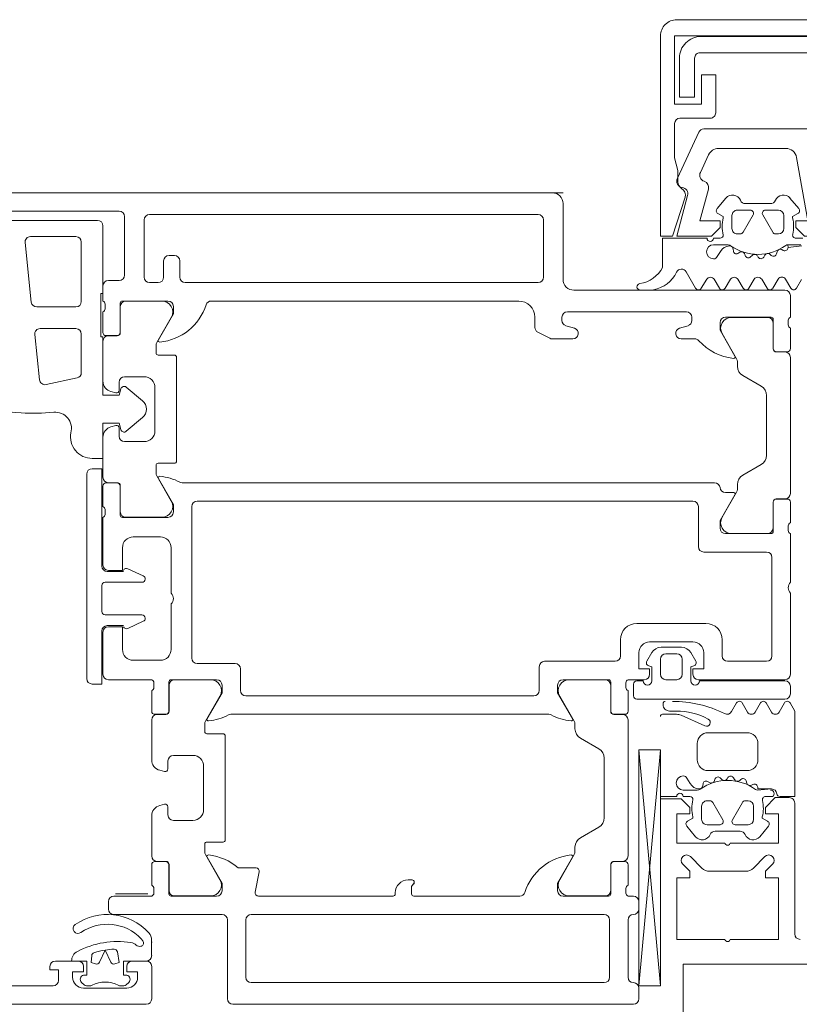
# Model space of a CAD drawing. Header units: centimetres. Extents: x -1737 to 22393, y -8842 to 3838.
# Tile 68 of 167: x 485.46 to 492.66, y 1114.23 to 1123.33. Entities that reach past the tile are written whole.
import ezdxf

# ---------------------------------------------------------------- set-up
doc = ezdxf.new("R2010")
doc.units = ezdxf.units.CM
for name, color, linetype, lineweight in [('A-DETL-GENF', 92, 'Continuous', 9), ('A-DOOR', 31, 'Continuous', 13), ('A-GLAZ-CWMG', 51, 'Continuous', 13)]:
    doc.layers.add(name, color=color, linetype=linetype, lineweight=lineweight)

# ---------------------------------------------------------------- blocks, each defined once
blk = doc.blocks.new('Schueco_FWS_ADS-75-SimplySmart_inw_Family-02 - FWS SI insert unit 90-2429721-3_piętro I __3_90 m_ - stan projektowany')
at = {"layer": 'A-DETL-GENF'}
blk.add_line((76.6, 0.9), (-76.6, 0.9), dxfattribs=at)
at = {"layer": 'A-DOOR'}
for p, q in [((70.35, 0.9), (76.5, 0.9)), ((72.5, 0.73), (71.21, 0.73)), ((76.6, 0.8), (76.6, 0.1)), ((71.45, 0.645), (72.3, 0.645)), ((72.55, 0.14), (72.55, 0.68)), ((72.73, 0.65), (72.73, 0.12)), ((76.37, 0.7), (72.78, 0.7)), ((76.42, 0.12), (76.42, 0.65)), ((72.1, 0.495), (71.6801, 0.495)), ((71.6304, 0.4398), (71.6882, -0.1102)), ((72.15, -0.105), (72.15, 0.445)), ((72.96, 0.32), (73.01, 0.32)), ((72.91, 0.12), (72.91, 0.27)), ((73.06, 0.27), (73.06, 0.12)), ((72.35, -0.1), (72.35, 0.04)), ((72.4, 0.09), (72.5, 0.09)), ((72.78, 0.07), (72.86, 0.07)), ((73.11, 0.07), (76.37, 0.07)), ((76.7, 0), (78.65, 0)), ((78.7, -0.05), (78.7, -0.25)), ((71.7379, -0.155), (72.1, -0.155)), ((72.37, -0.1717), (72.37, -0.1283)), ((72.509, -0.12), (72.509, -0.39)), ((72.51, -0.391), (72.51, -0.151)), ((72.95, -0.1), (72.529, -0.1)), ((72.56, -0.101), (72.8943, -0.101)), ((76.19, -0.1), (73.35, -0.1)), ((72.35, -0.39), (72.35, -0.2)), ((72.9809, -0.251), (72.8467, -0.4835)), ((76.34, -0.3444), (76.34, -0.25)), ((76.59, -0.25), (76.59, -0.2801)), ((77.74, -0.2), (76.64, -0.2)), ((77.79, -0.2801), (77.79, -0.25)), ((78.521, -0.25), (78.1, -0.25)), ((78.1557, -0.251), (78.49, -0.251)), ((78.541, -0.54), (78.541, -0.27)), ((72.1, -0.355), (71.7694, -0.355)), ((76.6254, -0.328), (76.7046, -0.3522)), ((77.6754, -0.3522), (77.7546, -0.328)), ((78.54, -0.301), (78.54, -0.541)), ((78.68, -0.2783), (78.68, -0.3217)), ((78.7, -0.35), (78.7, -0.54)), ((71.7197, -0.4102), (71.7637, -0.8287)), ((72.15, -0.7626), (72.15, -0.405)), ((72.479, -0.42), (72.38, -0.42)), ((72.4, -0.421), (72.48, -0.421)), ((76.4765, -0.4446), (76.3673, -0.3889)), ((76.69, -0.45), (76.4992, -0.45)), ((77.817, -0.45), (77.69, -0.45)), ((78.2033, -0.6335), (78.0691, -0.401)), ((72.35, -0.8407), (72.35, -0.471)), ((72.84, -0.5085), (72.84, -0.58)), ((72.86, -0.6), (73.01, -0.6)), ((73.03, -0.62), (73.03, -1.58)), ((78.57, -0.571), (78.65, -0.571)), ((78.67, -0.57), (78.571, -0.57)), ((78.7, -0.621), (78.7, -1.879)), ((78.21, -0.7031), (78.21, -0.6585)), ((71.8238, -0.8724), (72.1104, -0.8115)), ((72.73, -0.8), (72.55, -0.8)), ((78.43, -0.8879), (78.26, -0.7898)), ((72.5, -0.85), (72.5, -0.925)), ((72.5641, -0.8957), (72.7163, -1.0234)), ((72.83, -1.3), (72.83, -0.9)), ((72.4685, -0.9491), (72.4241, -0.9372)), ((78.48, -1.5255), (78.48, -0.9745)), ((72.7163, -1.1766), (72.5641, -1.3043)), ((72.4241, -1.2628), (72.4685, -1.2509)), ((72.35, -1.729), (72.35, -1.3593)), ((72.5, -1.275), (72.5, -1.35)), ((72.55, -1.4), (72.73, -1.4)), ((72.84, -1.62), (72.84, -1.6915)), ((73.01, -1.6), (72.86, -1.6)), ((78.26, -1.7102), (78.43, -1.6121)), ((72.2, -3.59), (72.2, -1.7)), ((72.8467, -1.7165), (72.9809, -1.949)), ((72.35, -2), (72.35, -1.81)), ((72.38, -1.78), (72.479, -1.78)), ((72.48, -1.779), (72.4, -1.779)), ((72.509, -1.81), (72.509, -2.08)), ((72.51, -2.049), (72.51, -1.809)), ((73.0825, -1.78), (78, -1.78)), ((78.21, -1.8415), (78.21, -1.7969)), ((78.0691, -2.099), (78.2033, -1.8665)), ((78.0995, -1.87), (78.1762, -1.87)), ((73.17, -2), (73.17, -3.4)), ((77.8, -1.95), (73.22, -1.95)), ((77.85, -2.37), (77.85, -2)), ((78.54, -1.959), (78.54, -2.199)), ((78.541, -2.23), (78.541, -1.96)), ((78.65, -1.929), (78.57, -1.929)), ((78.571, -1.93), (78.67, -1.93)), ((78.7, -1.96), (78.7, -2.15)), ((72.37, -2.0717), (72.37, -2.0283)), ((72.35, -2.54), (72.35, -2.1)), ((72.529, -2.1), (72.95, -2.1)), ((72.8943, -2.099), (72.56, -2.099)), ((78.68, -2.1783), (78.68, -2.2217)), ((78.1, -2.25), (78.521, -2.25)), ((78.49, -2.249), (78.1557, -2.249)), ((78.7, -2.25), (78.7, -2.7)), ((72.88, -2.28), (72.63, -2.28)), ((72.98, -2.8), (72.98, -2.38)), ((78.48, -2.42), (77.9, -2.42)), ((78.53, -3.38), (78.53, -2.47)), ((72.39, -2.6), (72.54, -2.6)), ((72.5805, -2.5739), (72.7227, -2.6402)), ((72.71, -2.7), (72.37, -2.7)), ((72.74, -2.6674), (72.74, -2.67)), ((72.34, -2.73), (72.34, -2.97)), ((78.7, -2.8), (78.7, -3.55)), ((72.98, -3.32), (72.98, -2.9)), ((72.37, -3), (72.71, -3)), ((72.7227, -3.0598), (72.5805, -3.1261)), ((72.74, -3.03), (72.74, -3.0326)), ((77.28, -3.08), (77.92, -3.08)), ((72.35, -3.55), (72.35, -3.16)), ((72.54, -3.1), (72.39, -3.1)), ((77.13, -3.38), (77.13, -3.23)), ((77.8, -3.25), (77.4, -3.25)), ((78.07, -3.23), (78.07, -3.38)), ((77.4194, -3.35), (77.374, -3.4286)), ((77.694, -3.3), (77.506, -3.3)), ((77.65, -3.36), (77.55, -3.36)), ((77.826, -3.4286), (77.7806, -3.35)), ((72.63, -3.42), (72.88, -3.42)), ((73.22, -3.45), (73.57, -3.45)), ((76.43, -3.43), (77.08, -3.43)), ((77.5, -3.41), (77.5, -3.55)), ((77.7, -3.55), (77.7, -3.41)), ((78.12, -3.43), (78.48, -3.43)), ((73.62, -3.5), (73.62, -3.7)), ((76.38, -3.7), (76.38, -3.48)), ((72.8, -3.6), (72.4, -3.6)), ((72.82, -3.6717), (72.82, -3.6283)), ((72.959, -3.62), (72.959, -3.89)), ((73.4, -3.6), (72.979, -3.6)), ((73.3443, -3.601), (73.01, -3.601)), ((77.021, -3.6), (76.6, -3.6)), ((76.6557, -3.601), (76.99, -3.601)), ((77.041, -3.89), (77.041, -3.62)), ((77.18, -3.6283), (77.18, -3.6717)), ((77.35, -3.6), (77.2, -3.6)), ((77.25, -3.64), (77.25, -3.75)), ((77.34, -3.61), (77.28, -3.61)), ((77.55, -3.6), (77.65, -3.6)), ((78.65, -3.6), (77.85, -3.6)), ((78.65, -3.61), (77.86, -3.61)), ((72.8, -3.89), (72.8, -3.7)), ((72.96, -3.651), (72.96, -3.891)), ((77.04, -3.651), (77.04, -3.891)), ((77.2, -3.7), (77.2, -3.89)), ((78.7, -3.73), (78.7, -3.66)), ((73.2967, -3.9835), (73.4309, -3.751)), ((73.67, -3.75), (76.33, -3.75)), ((76.7033, -3.9835), (76.5691, -3.751)), ((77.28, -3.78), (78.65, -3.78)), ((72.8, -3.971), (72.8, -4.3407)), ((72.929, -3.92), (72.83, -3.92)), ((72.93, -3.921), (72.85, -3.921)), ((76.4675, -3.92), (73.5325, -3.92)), ((77.07, -3.921), (77.15, -3.921)), ((77.17, -3.92), (77.071, -3.92)), ((77.2, -3.971), (77.2, -5.229)), ((73.29, -4.08), (73.29, -4.0085)), ((76.71, -4.0531), (76.71, -4.0085)), ((73.46, -4.1), (73.31, -4.1)), ((73.48, -5.08), (73.48, -4.12)), ((76.93, -4.2379), (76.76, -4.1398)), ((77.3002, -4.2489), (77.5, -6.4302)), ((72.95, -4.425), (72.95, -4.35)), ((73, -4.3), (73.18, -4.3)), ((76.98, -4.8755), (76.98, -4.3245)), ((72.8741, -4.4372), (72.9185, -4.4491)), ((73.28, -4.4), (73.28, -4.8)), ((72.9185, -4.7509), (72.8741, -4.7628)), ((72.95, -4.85), (72.95, -4.775)), ((72.8, -4.8593), (72.8, -5.229)), ((73.18, -4.9), (73, -4.9)), ((76.76, -5.0602), (76.93, -4.9621)), ((73.29, -5.1915), (73.29, -5.12)), ((73.31, -5.1), (73.46, -5.1)), ((76.71, -5.1915), (76.71, -5.1469)), ((73.4309, -5.449), (73.2967, -5.2165)), ((76.5691, -5.449), (76.7033, -5.2165)), ((72.8, -5.5), (72.8, -5.31)), ((72.83, -5.28), (72.929, -5.28)), ((72.85, -5.279), (72.93, -5.279)), ((72.959, -5.31), (72.959, -5.58)), ((72.96, -5.309), (72.96, -5.549)), ((73.6, -5.34), (73.7641, -5.34)), ((77.04, -5.309), (77.04, -5.549)), ((77.041, -5.58), (77.041, -5.31)), ((77.15, -5.279), (77.07, -5.279)), ((77.071, -5.28), (77.17, -5.28)), ((77.2, -5.31), (77.2, -5.5)), ((73.7936, -5.3757), (73.7569, -5.5643)), ((75.17, -5.45), (75.205, -5.45)), ((72.82, -5.5717), (72.82, -5.5283)), ((77.18, -5.5283), (77.18, -5.5717)), ((72.45, -5.6), (72.8, -5.6)), ((72.765, -5.58), (72.465, -5.58)), ((72.979, -5.6), (73.4, -5.6)), ((73.01, -5.599), (73.3443, -5.599)), ((73.7864, -5.6), (75.03, -5.6)), ((75.05, -5.58), (75.05, -5.57)), ((75.22, -5.6), (76.2, -5.6)), ((76.6, -5.6), (77.021, -5.6)), ((76.99, -5.599), (76.6557, -5.599)), ((77.2, -5.6), (77.25, -5.6)), ((72.4, -5.72), (72.4, -5.65)), ((77.3, -5.65), (77.3, -5.72)), ((73.45, -5.77), (72.45, -5.77)), ((73.5, -6.55), (73.5, -5.82)), ((73.67, -5.82), (73.67, -6.35)), ((76.98, -5.77), (73.72, -5.77)), ((77.03, -6.35), (77.03, -5.82)), ((77.2, -5.82), (77.2, -6.35)), ((71.91, -6.2), (72.12, -6.2)), ((72.62, -6.2), (72.75, -6.2)), ((72.8, -6.25), (72.8, -6.55)), ((70.6, -6.43), (71.89, -6.43)), ((72.1759, -6.4212), (72.1517, -6.397)), ((72.17, -6.45), (72.57, -6.45)), ((72.2269, -6.43), (72.1971, -6.43)), ((72.5429, -6.43), (72.5131, -6.43)), ((72.5883, -6.397), (72.5641, -6.4212)), ((73.72, -6.4), (76.98, -6.4)), ((77.3, -6.45), (77.3, -6.55)), ((77.25, -6.6), (73.55, -6.6))]:
    blk.add_line(p, q, dxfattribs=at)
at = {"layer": 'A-DOOR', "flags": 128}
for points in [[(72.35, 0.595), (72.35, -0.03), (72.33, -0.03), (72.33, -0.43), (72.35, -0.43), (72.35, -0.97), (72.5, -0.97), (72.5158, -0.9109)], [(72.8618, -0.4593), (73, -0.22), (73, -0.15)], [(78.05, -0.3), (78.05, -0.37), (78.1881, -0.6093)], [(72.5158, -1.2891), (72.5, -1.23), (72.35, -1.23), (72.35, -1.555), (72.25, -1.555)], [(72.25, -1.65), (72.34, -1.65), (72.34, -2.55)], [(73, -2.05), (73, -1.98), (72.8618, -1.7407)], [(78.1881, -1.8907), (78.05, -2.13), (78.05, -2.2)], [(72.53, -2.38), (72.53, -2.59), (72.4, -2.59)], [(72.34, -3.15), (72.34, -3.64), (72.25, -3.64)], [(72.4, -3.11), (72.53, -3.11), (72.53, -3.32)], [(77.3, -3.35), (77.3, -3.5), (77.4, -3.5), (77.4, -3.55)], [(77.8, -3.55), (77.8, -3.5), (77.9, -3.5), (77.9, -3.35)], [(77.3922, -3.4726), (77.42, -3.48), (77.42, -3.61)], [(77.78, -3.61), (77.78, -3.48), (77.8078, -3.4726)], [(73.3118, -3.9593), (73.45, -3.72), (73.45, -3.65)], [(76.55, -3.65), (76.55, -3.72), (76.6881, -3.9593)], [(77.5, -4.2489), (77.5, -6.4302), (77.3002, -6.4302), (77.3002, -4.2489), (77.5, -4.2489), (77.3002, -6.4302)], [(73.45, -5.55), (73.45, -5.48), (73.3118, -5.2407)], [(76.6881, -5.2407), (76.55, -5.48), (76.55, -5.55)], [(75.225, -5.47), (75.225, -5.4767), (75.2, -5.51), (75.2, -5.58)], [(72.7998, -6.0064), (72.7998, -6.015), (72.7998, -6.15)], [(72.75, -6.6), (64.1, -6.6), (64.1, -6.26), (64.21, -6.15), (64.27, -6.15), (64.27, -6.32)], [(71.94, -6.38), (71.94, -6.28), (71.86, -6.28), (71.86, -6.25)], [(72.17, -6.33), (72.2, -6.33), (72.2, -6.2), (72.06, -6.2)], [(72.17, -6.25), (72.17, -6.3), (72.07, -6.3), (72.07, -6.35)], [(72.75, -6.2), (72.54, -6.2), (72.54, -6.33), (72.57, -6.33)], [(72.67, -6.35), (72.67, -6.3), (72.57, -6.3), (72.57, -6.25)]]:
    blk.add_lwpolyline(points, dxfattribs=at)
for points in [[(72.2798, -6.2274), (72.24, -6.2129), (72.2456, -6.1492), (72.24, -6.2129)], [(72.4227, -6.2119), (72.37, -6.0988), (72.3173, -6.2119), (72.37, -6.0988)], [(72.4828, -6.1154), (72.5, -6.2129), (72.4602, -6.2274), (72.5, -6.2129)]]:
    blk.add_lwpolyline(points, close=True, dxfattribs=at)
at = {"layer": 'A-DOOR'}
for centre, radius, start, end in [((76.5, 0.8), 0.1, 360, 90), ((72.5, 0.68), 0.05, 360, 90), ((72.3, 0.595), 0.05, 360, 90), ((72.78, 0.65), 0.05, 90, 180), ((76.37, 0.65), 0.05, 360, 90), ((71.6801, 0.445), 0.05, 90, 186), ((72.1, 0.445), 0.05, 0, 90), ((72.96, 0.27), 0.05, 90, 180), ((73.01, 0.27), 0.05, 360, 90), ((72.5, 0.14), 0.05, 270, 360), ((72.78, 0.12), 0.05, 180, 270), ((72.86, 0.12), 0.05, 270, 0), ((73.11, 0.12), 0.05, 180, 270), ((76.37, 0.12), 0.05, 270, 360), ((76.7, 0.1), 0.1, 180, 270), ((72.4, 0.04), 0.05, 90, 180), ((78.65, -0.05), 0.05, 360, 90), ((71.7379, -0.105), 0.05, 186, 270), ((72.1, -0.105), 0.05, 270, 0), ((72.34, -0.1283), 0.03, 360, 70.52878), ((72.34, -0.1717), 0.03, 289.47122, 360), ((72.529, -0.12), 0.02, 90, 180), ((72.56, -0.151), 0.05, 90, 180), ((72.8262, 0.0177), 0.5, 275.62258, 342.25158), ((72.8943, -0.201), 0.1, 330, 90), ((72.95, -0.15), 0.05, 360, 90), ((73.35, -0.15), 0.05, 90, 162.25158), ((76.19, -0.25), 0.15, 360, 90), ((76.64, -0.25), 0.05, 90, 180), ((77.74, -0.25), 0.05, 360, 90), ((78.1, -0.3), 0.05, 90, 180), ((78.1557, -0.351), 0.1, 90, 210), ((78.49, -0.301), 0.05, 360, 90), ((78.521, -0.27), 0.02, 360, 90), ((78.71, -0.2783), 0.03, 109.47122, 180), ((71.7694, -0.405), 0.05, 90, 186), ((72.1, -0.405), 0.05, 360, 90), ((76.39, -0.3444), 0.05, 180, 243), ((76.64, -0.2801), 0.05, 180, 253), ((76.69, -0.4), 0.05, 270, 73), ((77.69, -0.4), 0.05, 107, 270), ((77.74, -0.2801), 0.05, 287, 360), ((78.71, -0.3217), 0.03, 180, 250.52878), ((72.38, -0.39), 0.03, 180, 270), ((72.4, -0.471), 0.05, 90, 180), ((72.479, -0.39), 0.03, 270, 360), ((72.48, -0.391), 0.03, 270, 360), ((76.4992, -0.4), 0.05, 243, 270), ((77.817, -0.5), 0.05, 41.9139, 90), ((72.89, -0.5085), 0.05, 150, 180), ((72.8738, -0.4662), 0.0138, 150, 275.62258), ((78.2263, -0.1326), 0.5, 221.9139, 264.08012), ((78.57, -0.541), 0.03, 180, 270), ((78.571, -0.54), 0.03, 180, 270), ((78.67, -0.54), 0.03, 270, 360), ((72.86, -0.58), 0.02, 180, 270), ((73.01, -0.62), 0.02, 360, 90), ((78.1762, -0.6162), 0.0138, 264.08012, 30), ((78.16, -0.6585), 0.05, 0, 30), ((78.65, -0.621), 0.05, 360, 90), ((78.31, -0.7031), 0.1, 180, 240), ((72.1, -0.7626), 0.05, 282, 360), ((72.55, -0.85), 0.05, 90, 180), ((72.73, -0.9), 0.1, 360, 90), ((71.8134, -0.8235), 0.05, 186, 282), ((72.45, -0.8407), 0.1, 180, 255), ((72.5448, -0.9187), 0.03, 50, 165.00492), ((78.38, -0.9745), 0.1, 360, 60), ((72.475, -0.925), 0.025, 255, 360), ((71.7349, 1.3622), 2.5, 256.46904, 266.78372), ((72.652, -1.1), 0.1, 310, 50), ((71.7069, 0.863), 2, 266.78372, 275.39523), ((71.909, -1.2775), 0.15, 344.31126, 95.39523), ((72.45, -1.3593), 0.1, 105, 180), ((72.475, -1.275), 0.025, 0, 105), ((72.25, -1.355), 0.2, 169.34959, 270), ((72.55, -1.35), 0.05, 180, 270), ((72.5448, -1.2813), 0.03, 194.99508, 310), ((72.73, -1.3), 0.1, 270, 0), ((78.38, -1.5255), 0.1, 300, 360), ((72.86, -1.62), 0.02, 90, 180), ((73.01, -1.58), 0.02, 270, 0), ((72.25, -1.7), 0.05, 90, 180), ((72.89, -1.6915), 0.05, 180, 210), ((72.8738, -1.7338), 0.0138, 84.67141, 210), ((72.8287, -2.2179), 0.5, 62.5097, 84.67141), ((78.31, -1.7969), 0.1, 120, 180), ((72.4, -1.729), 0.05, 180, 270), ((72.38, -1.81), 0.03, 90, 180), ((72.479, -1.81), 0.03, 0, 90), ((72.48, -1.809), 0.03, 0, 90), ((73.0825, -1.73), 0.05, 242.5097, 270), ((78, -1.83), 0.05, 5.73917, 90), ((78.0995, -1.82), 0.05, 185.73917, 270), ((78.1762, -1.8838), 0.0138, 330, 90), ((78.16, -1.8415), 0.05, 330, 360), ((78.65, -1.879), 0.05, 270, 360), ((72.34, -2.0283), 0.03, 360, 70.52878), ((72.8943, -1.999), 0.1, 270, 30), ((73.22, -2), 0.05, 90, 180), ((77.8, -2), 0.05, 0, 90), ((78.57, -1.959), 0.03, 90, 180), ((78.571, -1.96), 0.03, 90, 180), ((78.67, -1.96), 0.03, 0, 90), ((72.34, -2.0717), 0.03, 289.47122, 0), ((72.529, -2.08), 0.02, 180, 270), ((72.56, -2.049), 0.05, 180, 270), ((72.95, -2.05), 0.05, 270, 360), ((78.1557, -2.149), 0.1, 150, 270), ((78.71, -2.1783), 0.03, 109.47122, 180), ((78.1, -2.2), 0.05, 180, 270), ((78.49, -2.199), 0.05, 270, 360), ((78.521, -2.23), 0.02, 270, 360), ((78.71, -2.2217), 0.03, 180, 250.52878), ((72.63, -2.38), 0.1, 90, 180), ((72.88, -2.38), 0.1, 360, 90), ((77.9, -2.37), 0.05, 180, 270), ((78.48, -2.47), 0.05, 360, 90), ((72.4, -2.54), 0.05, 180, 270), ((72.39, -2.55), 0.05, 180, 270), ((72.5679, -2.6011), 0.03, 65, 158.28824), ((72.37, -2.73), 0.03, 90, 180), ((72.71, -2.67), 0.03, 270, 0), ((72.71, -2.6674), 0.03, 0, 65), ((78.7525, -2.75), 0.0725, 136.39718, 223.60282), ((72.9275, -2.85), 0.0725, 316.39718, 43.60282), ((72.37, -2.97), 0.03, 180, 270), ((72.71, -3.03), 0.03, 0, 90), ((72.71, -3.0326), 0.03, 295, 0), ((77.28, -3.23), 0.15, 90, 180), ((77.92, -3.23), 0.15, 360, 90), ((72.39, -3.15), 0.05, 90, 180), ((72.4, -3.16), 0.05, 90, 180), ((72.5679, -3.0989), 0.03, 201.71176, 295), ((77.4, -3.35), 0.1, 90, 180), ((77.8, -3.35), 0.1, 360, 90), ((72.63, -3.32), 0.1, 180, 270), ((72.88, -3.32), 0.1, 270, 360), ((77.506, -3.4), 0.1, 90, 150), ((77.55, -3.41), 0.05, 90, 180), ((77.65, -3.41), 0.05, 0, 90), ((77.694, -3.4), 0.1, 30, 90), ((73.22, -3.4), 0.05, 180, 270), ((73.57, -3.5), 0.05, 0, 90), ((76.43, -3.48), 0.05, 90, 180), ((77.08, -3.38), 0.05, 270, 0), ((77.4, -3.4436), 0.03, 150, 255), ((77.8, -3.4436), 0.03, 285, 30), ((78.12, -3.38), 0.05, 180, 270), ((78.48, -3.38), 0.05, 270, 0), ((72.25, -3.59), 0.05, 180, 270), ((72.4, -3.55), 0.05, 180, 270), ((72.79, -3.6283), 0.03, 0, 70.52878), ((72.979, -3.62), 0.02, 90, 180), ((73.01, -3.651), 0.05, 90, 180), ((73.3443, -3.701), 0.1, 330, 90), ((73.4, -3.65), 0.05, 0, 90), ((76.6, -3.65), 0.05, 90, 180), ((76.6557, -3.701), 0.1, 90, 210), ((76.99, -3.651), 0.05, 0, 90), ((77.021, -3.62), 0.02, 0, 90), ((77.21, -3.6283), 0.03, 109.47122, 180), ((77.28, -3.64), 0.03, 90, 180), ((77.38, -3.61), 0.04, 180, 0), ((77.35, -3.55), 0.05, 270, 0), ((77.55, -3.55), 0.05, 180, 270), ((77.65, -3.55), 0.05, 270, 360), ((77.82, -3.61), 0.04, 180, 0), ((77.85, -3.55), 0.05, 180, 270), ((78.65, -3.55), 0.05, 270, 0), ((78.65, -3.66), 0.05, 0, 90), ((72.79, -3.6717), 0.03, 289.47122, 0), ((73.67, -3.7), 0.05, 180, 270), ((76.33, -3.7), 0.05, 270, 0), ((77.21, -3.6717), 0.03, 180, 250.52878), ((78.65, -3.73), 0.05, 270, 0), ((77.28, -3.75), 0.03, 180, 270), ((72.83, -3.89), 0.03, 180, 270), ((72.929, -3.89), 0.03, 270, 0), ((72.93, -3.891), 0.03, 270, 0), ((77.07, -3.891), 0.03, 180, 270), ((77.071, -3.89), 0.03, 180, 270), ((77.17, -3.89), 0.03, 270, 0), ((72.85, -3.971), 0.05, 90, 180), ((73.34, -4.0085), 0.05, 150, 180), ((73.3238, -3.9662), 0.0138, 150, 275.32859), ((73.2787, -3.4821), 0.5, 275.32859, 297.4903), ((73.5325, -3.97), 0.05, 90, 117.4903), ((76.4675, -3.97), 0.05, 62.5097, 90), ((76.7213, -3.4821), 0.5, 242.5097, 264.67141), ((76.6762, -3.9662), 0.0138, 264.67141, 30), ((76.66, -4.0085), 0.05, 0, 30), ((77.15, -3.971), 0.05, 0, 90), ((73.31, -4.08), 0.02, 180, 270), ((76.81, -4.0531), 0.1, 180, 240), ((73.46, -4.12), 0.02, 0, 90), ((76.88, -4.3245), 0.1, 360, 60), ((72.9, -4.3407), 0.1, 180, 255), ((73, -4.35), 0.05, 90, 180), ((73.18, -4.4), 0.1, 0, 90), ((72.925, -4.425), 0.025, 255, 0), ((72.9, -4.8593), 0.1, 105, 180), ((72.925, -4.775), 0.025, 0, 105), ((73.18, -4.8), 0.1, 270, 0), ((73, -4.85), 0.05, 180, 270), ((76.88, -4.8755), 0.1, 300, 0), ((73.46, -5.08), 0.02, 270, 0), ((76.81, -5.1469), 0.1, 120, 180), ((73.31, -5.12), 0.02, 90, 180), ((72.85, -5.229), 0.05, 180, 270), ((73.34, -5.1915), 0.05, 180, 210), ((73.3238, -5.2338), 0.0138, 83.85932, 210), ((73.2718, -5.7172), 0.5, 48.97478, 83.85932), ((76.7238, -5.7177), 0.5, 95.62258, 162.25158), ((76.6762, -5.2338), 0.0138, 330, 95.62258), ((76.66, -5.1915), 0.05, 330, 0), ((77.15, -5.229), 0.05, 270, 0), ((72.83, -5.31), 0.03, 90, 180), ((72.929, -5.31), 0.03, 0, 90), ((72.93, -5.309), 0.03, 0, 90), ((73.7641, -5.37), 0.03, 349, 90), ((77.07, -5.309), 0.03, 90, 180), ((77.071, -5.31), 0.03, 90, 180), ((77.17, -5.31), 0.03, 0, 90), ((73.3443, -5.499), 0.1, 270, 30), ((75.17, -5.57), 0.12, 90, 180), ((75.205, -5.47), 0.02, 0, 90), ((76.6557, -5.499), 0.1, 150, 270), ((72.79, -5.5283), 0.03, 360, 70.52878), ((73.01, -5.549), 0.05, 180, 270), ((73.4, -5.55), 0.05, 270, 0), ((75.205, -5.4767), 0.02, 315, 0), ((76.6, -5.55), 0.05, 180, 270), ((76.99, -5.549), 0.05, 270, 0), ((77.21, -5.5283), 0.03, 109.47122, 180), ((72.45, -5.65), 0.05, 90, 180), ((72.79, -5.5717), 0.03, 289.47122, 360), ((72.979, -5.58), 0.02, 180, 270), ((73.7864, -5.57), 0.03, 169, 270), ((75.03, -5.58), 0.02, 270, 0), ((75.22, -5.58), 0.02, 180, 270), ((76.2, -5.55), 0.05, 270, 342.25158), ((77.021, -5.58), 0.02, 270, 0), ((77.21, -5.5717), 0.03, 180, 250.52878), ((77.25, -5.65), 0.05, 360, 90), ((72.45, -5.72), 0.05, 180, 270), ((77.25, -5.72), 0.05, 270, 0), ((72.3906, -6.2887), 0.5187, 42.39007, 124.8585), ((73.45, -5.82), 0.05, 0, 90), ((73.72, -5.82), 0.05, 90, 180), ((76.98, -5.82), 0.05, 0, 90), ((77.25, -5.82), 0.05, 90, 180), ((72.1198, -5.9), 0.045, 124.8585, 304.8585), ((72.3906, -6.2887), 0.4287, 43.16196, 124.8585), ((72.623, -6.0707), 0.11, 26.88929, 43.16196), ((72.6998, -6.0064), 0.1, 360, 42.39007), ((72.4825, -6.81), 0.79, 80.84576, 117.86418), ((72.4825, -6.81), 0.72, 92.42816, 98.98852), ((72.4825, -6.81), 0.72, 92.42816, 98.98852), ((72.4533, -6.1206), 0.03, 10, 92.42816), ((72.4533, -6.1206), 0.03, 10, 92.42816), ((72.5923, -6.1288), 0.1, 49.33981, 80.84576), ((72.69, -6.015), 0.05, 229.33981, 282.68916), ((72.6944, -6.0345), 0.03, 282.68916, 26.88929), ((72.27, -6.029), 0.53, 360, 1.51042), ((72.16, -6.2), 0.1, 117.86418, 180), ((72.2755, -6.1518), 0.03, 107.45979, 175), ((72.2755, -6.1518), 0.03, 107.45979, 175), ((72.4825, -6.81), 0.72, 98.98852, 107.45979), ((72.4825, -6.81), 0.72, 98.98852, 107.45979), ((72.75, -6.15), 0.05, 270, 0), ((71.91, -6.25), 0.05, 90, 180), ((72.12, -6.25), 0.05, 0, 90), ((72.2901, -6.1992), 0.03, 250, 335), ((72.2901, -6.1992), 0.03, 250, 335), ((72.4499, -6.1992), 0.03, 205, 290), ((72.4499, -6.1992), 0.03, 205, 290), ((72.62, -6.25), 0.05, 90, 180), ((72.75, -6.25), 0.05, 0, 90), ((72.17, -6.35), 0.1, 180, 270), ((72.18, -6.3687), 0.04, 104.47751, 225), ((72.56, -6.3687), 0.04, 315, 75.52249), ((72.57, -6.35), 0.1, 270, 0), ((73.72, -6.35), 0.05, 180, 270), ((76.98, -6.35), 0.05, 270, 0), ((77.25, -6.35), 0.05, 180, 270), ((71.89, -6.38), 0.05, 270, 0), ((72.1971, -6.4), 0.03, 225, 270), ((72.2269, -6.38), 0.05, 270, 297.48933), ((72.37, -6.655), 0.26, 62.51067, 117.48933), ((72.5131, -6.38), 0.05, 242.51067, 270), ((72.5429, -6.4), 0.03, 270, 315), ((77.25, -6.45), 0.05, 0, 90), ((72.75, -6.55), 0.05, 270, 360), ((73.55, -6.55), 0.05, 180, 270), ((77.25, -6.55), 0.05, 270, 0)]:
    blk.add_arc(centre, radius, start, end, dxfattribs=at)
blk = doc.blocks.new('Rectangular Mullion - SI_CovCap-20mm_Mull-85mm-V20-3_piętro I __3_90 m_ - stan projektowany')
at = {"layer": 'A-DETL-GENF'}
for p, q in [((-2.29, 12.1438), (-2.29, 6.5396)), ((-1.26, 5.95), (-1.26, 4.74)), ((-2.0472, 5.37), (-1.7129, 5.37)), ((-2.224, 5.2346), (-2.1179, 5.3407)), ((-1.6422, 5.3407), (-1.5361, 5.2346)), ((-2.1764, 5.0514), (-2.258, 4.9541)), ((-1.502, 4.954), (-1.5837, 5.0513)), ((-1.95, 4.94), (-2.07, 4.94)), ((-1.765, 4.9999), (-1.9951, 4.9999)), ((-1.69, 4.94), (-1.81, 4.94)), ((-2.12, 4.89), (-2.12, 4.77)), ((-2.0164, 4.735), (-1.924, 4.895)), ((-1.836, 4.895), (-1.7436, 4.735)), ((-1.64, 4.77), (-1.64, 4.89)), ((-2.35, 4.6799), (-2.5, 4.6799)), ((-2.2296, 4.6799), (-2.29, 4.6799)), ((-2.07, 4.72), (-2.0424, 4.72)), ((-1.7176, 4.72), (-1.69, 4.72)), ((-1.4641, 4.6799), (-1.5291, 4.6799)), ((-2.29, 4.6199), (-2.1616, 4.6199)), ((-2.2273, 4.5587), (-2.2554, 4.5099)), ((-2.107, 4.5622), (-2.1078, 4.5766)), ((-2.0476, 4.5508), (-2.0663, 4.5401)), ((-1.702, 4.5557), (-1.7074, 4.5357)), ((-1.6457, 4.5677), (-1.6594, 4.5747)), ((-1.9973, 4.5195), (-2.0018, 4.5332)), ((-1.9335, 4.5217), (-1.9476, 4.5076)), ((-1.8768, 4.5045), (-1.8846, 4.5166)), ((-1.8156, 4.5231), (-1.8256, 4.5058)), ((-1.7564, 4.5212), (-1.7671, 4.5308)), ((-1.7, 4.4399), (-2.06, 4.4399)), ((-2.16, 4.3399), (-2.16, 4.1899)), ((-1.6001, 4.1899), (-1.6001, 4.3399)), ((-2.3101, 3.9286), (-2.0893, 4.0269)), ((-2.0601, 4.0899), (-1.7001, 4.0899)), ((-2.4801, 3.92), (-2.3508, 3.92)), ((-2.4761, 3.83), (-2.4761, 3.82)), ((-2.3551, 3.89), (-2.4161, 3.89)), ((-1.8427, 3.895), (-1.7964, 3.8149)), ((-1.7445, 3.8149), (-1.6957, 3.8994)), ((-1.6247, 3.8994), (-1.5759, 3.8149)), ((-1.5239, 3.8149), (-1.4751, 3.8994)), ((-1.4041, 3.8994), (-1.3553, 3.8149)), ((-2.1754, -0.0176), (-2.2626, -0.1698)), ((-2.0732, -0.1019), (-2.1235, -0.0172)), ((-1.9552, -0.0172), (-2.005, -0.1019)), ((-1.8534, -0.1019), (-1.9035, -0.0172)), ((-1.7356, -0.0172), (-1.7854, -0.1019)), ((-1.6341, -0.1029), (-1.6838, -0.0174)), ((-1.5156, -0.0172), (-1.5654, -0.1019)), ((-1.4137, -0.1029), (-1.4638, -0.0173)), ((-1.2956, -0.0174), (-1.3454, -0.1028)), ((-1.1963, -0.0985), (-1.2438, -0.0173)), ((-1.9754, -0.3099), (-1.9472, -0.3587)), ((-1.8278, -0.3766), (-1.827, -0.3622)), ((-1.7862, -0.3401), (-1.7676, -0.3508)), ((-1.7218, -0.3332), (-1.7173, -0.3195)), ((-1.6676, -0.3076), (-1.6534, -0.3217)), ((-1.6046, -0.3166), (-1.5967, -0.3045)), ((-1.5456, -0.3058), (-1.5356, -0.3232)), ((-1.4871, -0.3308), (-1.4764, -0.3212)), ((-1.4273, -0.3357), (-1.422, -0.3558)), ((-1.8816, -0.4199), (-2.01, -0.4199)), ((-1.3794, -0.3747), (-1.3656, -0.3677)), ((-2.01, -0.4799), (-1.9495, -0.4799)), ((-1.79, -0.52), (-1.7624, -0.52)), ((-1.7364, -0.535), (-1.644, -0.695)), ((-1.556, -0.695), (-1.4636, -0.535)), ((-1.4376, -0.52), (-1.41, -0.52)), ((-1.2491, -0.4799), (-1.184, -0.4799)), ((-1.84, -0.69), (-1.84, -0.57)), ((-1.36, -0.57), (-1.36, -0.69)), ((-1.978, -0.7541), (-1.8963, -0.8514)), ((-1.67, -0.74), (-1.79, -0.74)), ((-1.7151, -0.7999), (-1.4849, -0.7999)), ((-1.41, -0.74), (-1.53, -0.74)), ((-1.3037, -0.8514), (-1.222, -0.7541)), ((-2.3444, -1.0341), (-2.1452, -1.4611)), ((-2.0551, -1.2523), (-2.1312, -1.0889)), ((-1.342, -1.31), (-1.9644, -1.31)), ((-2.0999, -1.49), (-1.1389, -1.49)), ((-2.32, -1.59), (-2.04, -1.59)), ((2.135, -2.1946), (-2.135, -2.1946)), ((-2.125, -2.3446), (2.125, -2.3446)), ((2.3501, -2.5), (-2.3501, -2.5))]:
    blk.add_line(p, q, dxfattribs=at)
at = {"layer": 'A-DETL-GENF', "flags": 128}
for points in [[(2.29, 6.7), (2.29, 6.3792), (2.29, 6.23), (1.1198, 6.23), (-1.1199, 6.23), (-2.29, 6.23), (-2.29, 6.3792), (-2.29, 6.7)], [(-1.905, 6), (-2.35, 6), (-2.35, 5.43), (-2.23, 5.43), (-2.23, 5.37), (-2.2947, 5.3054)], [(-1.4654, 5.3054), (-1.53, 5.37), (-1.53, 5.43), (-1.41, 5.43), (-1.41, 6), (-1.855, 6)], [(-1.905, 5.11), (-2.35, 5.11), (-2.35, 4.84), (-2.23, 4.84), (-2.23, 4.78), (-2.31, 4.7), (-2.5, 4.7)], [(-1.31, 4.69), (-1.44, 4.69), (-1.53, 4.78), (-1.53, 4.84), (-1.41, 4.84), (-1.41, 5.11), (-1.855, 5.11)], [(-2.25, 4.9088), (-2.2, 4.8799), (-2.2, 4.8672)], [(-1.56, 4.8672), (-1.56, 4.8799), (-1.51, 4.9088)], [(-1.3034, 3.8149), (-1.2601, 3.8899), (-1.2601, 4.6799), (-1.3954, 4.6799)], [(-1.6048, 4.6199), (-1.4748, 4.6099), (-1.602, 4.6099), (-1.602, 4.5944)], [(-2.48, -0.2109), (-2.48, -0.4799), (-2.07, -0.4799)], [(-1.203, -0.4199), (-1.3248, -0.4199), (-1.322, -0.3944), (-1.1948, -0.4099)], [(-2.5, -2.3501), (-2.5, -0.5), (-2.3899, -0.5), (-2.2734, -0.8584)], [(-2.0576, -0.9345), (-2.1365, -0.64), (-1.95, -0.64), (-1.95, -0.58), (-2.03, -0.5), (-2.35, -0.5), (-2.2497, -0.8745)], [(1.2436, -1.2274), (1.14, -0.64), (1.25, -0.64), (1.25, -0.58), (1.17, -0.5), (-1.17, -0.5), (-1.25, -0.58), (-1.25, -0.64), (-1.14, -0.64), (-1.2436, -1.2274)], [(-1.92, -0.6672), (-1.92, -0.6799), (-1.97, -0.7088)], [(-1.23, -0.7088), (-1.28, -0.6799), (-1.28, -0.6672)], [(-2.34, -1.0012), (-2.34, -1.1062), (-2.37, -1.2244), (-2.37, -1.5393)], [(-1.99, -1.64), (-1.99, -1.99), (-2.12, -1.99), (-2.12, -1.72), (-2.37, -1.72), (-2.37, -2.35), (2.37, -2.35), (2.37, -1.72), (2.12, -1.72), (2.12, -1.99), (1.99, -1.99), (1.99, -1.64)], [(-2.185, -2.1446), (-2.185, -1.7846), (-2.325, -1.7846), (-2.325, -2.1447)]]:
    blk.add_lwpolyline(points, dxfattribs=at)
at = {"layer": 'A-DETL-GENF'}
for centre, radius, start, end in [((-1.88, 5.9944), 0.0256, 12.68038, 167.31962), ((-1.21, 5.95), 0.05, 90, 180), ((-2.0472, 5.27), 0.1, 90, 135), ((-1.7129, 5.27), 0.1, 45, 90), ((-2.2593, 5.27), 0.05, 135, 315), ((-1.5007, 5.27), 0.05, 225, 45), ((-1.88, 5.1044), 0.0256, 12.68038, 167.31962), ((-2.1151, 4.9999), 0.08, 22.61338, 140.0011), ((-1.9951, 5.0499), 0.05, 202.62016, 269.99744), ((-1.765, 5.0499), 0.05, 269.99658, 337.37691), ((-1.645, 4.9999), 0.08, 40.00084, 157.37501), ((-2.235, 4.9348), 0.03, 140.00808, 239.99285), ((-2.07, 4.89), 0.05, 89.98769, 180.00786), ((-1.95, 4.91), 0.03, 329.99533, 90.00419), ((-1.81, 4.91), 0.03, 89.99649, 209.99508), ((-1.69, 4.89), 0.05, 0.00696, 89.98859), ((-1.525, 4.9348), 0.03, 299.99606, 40.00909), ((-1.896, 4.7886), 0.314, 165.49565, 194.4999), ((-1.8644, 4.7886), 0.3144, 346.80025, 14.48077), ((-2.07, 4.77), 0.05, 179.98752, 270.00803), ((-2.0424, 4.75), 0.03, 269.98568, 330.00421), ((-1.7177, 4.75), 0.03, 209.99278, 270.00843), ((-1.69, 4.77), 0.05, 270.00681, 359.98874), ((-1.31, 4.74), 0.05, 270, 0), ((-2.32, 4.6799), 0.03, 179.99777, 359.99777), ((-2.23, 4.7099), 0.03, 270.90298, 359.97925), ((-1.5291, 4.7099), 0.03, 166.80025, 269.99777), ((-1.483, 4.6529), 0.033, 269.99779, 54.90771), ((-1.4748, 4.6599), 0.05, 269.98893, 352.8241), ((-1.3954, 4.6499), 0.03, 90.00076, 172.80928), ((-2.29, 4.5549), 0.065, 89.99777, 269.99777), ((-2.1407, 4.5087), 0.1, 90.82493, 149.9955), ((-2.1616, 4.5699), 0.05, 54.91989, 89.99777), ((-2.1416, 4.5748), 0.0339, 3.00029, 90.81949), ((-1.88, 4.9709), 0.44, 234.91989, 305.83899), ((-2.0799, 4.5636), 0.0272, 183.01247, 299.98678), ((-2.0318, 4.5234), 0.0316, 18.00109, 119.99075), ((-1.673, 4.548), 0.03, 63.00095, 164.9963), ((-1.632, 4.5944), 0.03, 243.00676, 359.9866), ((-1.6048, 4.5899), 0.03, 89.99777, 125.83899), ((-2.29, 4.5299), 0.04, 269.99776, 330.00403), ((-1.9688, 4.5288), 0.03, 197.99688, 314.99724), ((-1.9111, 4.4994), 0.0316, 32.98734, 135.00678), ((-1.8516, 4.5208), 0.03, 212.99923, 329.99752), ((-1.7883, 4.5073), 0.0316, 48.0004, 149.99518), ((-1.7363, 4.5435), 0.03, 227.99493, 345.0023), ((-2.06, 4.3399), 0.1, 89.99777, 179.99777), ((-1.7, 4.3399), 0.1, 359.99777, 89.99777), ((-2.0601, 4.1899), 0.1, 179.99777, 269.99777), ((-1.7001, 4.1899), 0.1, 269.99777, 359.99777), ((-2.0751, 3.995), 0.035, 298.07257, 113.99619), ((-2.4801, 3.94), 0.02, 180.00608, 269.99384), ((-2.389, 4.87), 1.07, 270.00664, 296.65796), ((-2.355, 4.52), 0.63, 269.99813, 298.0699), ((-2.3508, 4.02), 0.1, 270.0023, 293.99157), ((-1.886, 3.8681), 0.051, 31.80471, 116.6592), ((-1.6602, 3.8789), 0.041, 29.99628, 149.99927), ((-1.4396, 3.8789), 0.041, 30.003, 149.99255), ((-2.4161, 3.83), 0.06, 89.9876, 180.01014), ((-2.4561, 3.82), 0.02, 179.95979, 270.02046), ((-1.7704, 3.8299), 0.03, 209.99417, 330.00137), ((-1.5499, 3.8299), 0.03, 209.99417, 330.00137), ((-1.3293, 3.8299), 0.03, 209.99417, 330.00137), ((-2.6872, -0.031), 0.03, 89.9022, 261.64334), ((-2.7331, -0.3432), 0.2856, 27.59211, 81.64334), ((-2.6143, -0.291), 0.2911, 25.36369, 80.45454), ((-2.1493, -0.0325), 0.03, 30.71536, 150.16485), ((-1.9293, -0.0324), 0.03, 30.58867, 149.53464), ((-1.7097, -0.0324), 0.03, 30.14481, 149.53463), ((-1.4897, -0.0324), 0.03, 30.34487, 149.53462), ((-1.2697, -0.0325), 0.03, 30.34457, 149.76853), ((-2.306, -0.1449), 0.05, 205.36369, 330.16485), ((-2.0391, -0.0779), 0.0417, 215.13204, 324.86796), ((-1.8194, -0.0781), 0.0415, 215.01205, 324.98795), ((-1.6001, -0.0765), 0.043, 217.84365, 323.82344), ((-1.3796, -0.0786), 0.0419, 215.46653, 324.69988), ((-2.01, -0.3549), 0.065, 90, 270), ((-2.01, -0.3299), 0.04, 29.99374, 90.00001), ((-1.8606, -0.3087), 0.1, 210.00227, 269.17284), ((-1.6, -0.7709), 0.44, 54.15879, 125.07788), ((-1.7998, -0.3636), 0.0272, 60.01099, 176.9853), ((-1.7518, -0.3234), 0.0316, 240.00703, 341.99669), ((-1.6888, -0.3288), 0.03, 45.00054, 162.0009), ((-1.6311, -0.2994), 0.0316, 224.99099, 327.01044), ((-1.5716, -0.3208), 0.03, 30.00025, 146.99854), ((-1.5082, -0.3073), 0.0316, 210.00259, 311.99738), ((-1.4563, -0.3435), 0.03, 14.99548, 132.00284), ((-1.393, -0.348), 0.03, 195.00147, 296.99683), ((-2.04, -0.4799), 0.03, 0, 180), ((-1.8816, -0.3699), 0.05, 270, 305.07788), ((-1.8616, -0.3748), 0.0339, 269.17829, 356.99749), ((-1.352, -0.3944), 0.03, 0.01117, 116.99101), ((-1.3248, -0.3899), 0.03, 234.15879, 270), ((-1.95, -0.5099), 0.03, 0.01852, 89.09479), ((-1.616, -0.5886), 0.314, 165.49788, 194.50212), ((-1.79, -0.57), 0.05, 89.98974, 180.01026), ((-1.7624, -0.55), 0.03, 29.99356, 90.01209), ((-1.4376, -0.55), 0.03, 89.98935, 150.005), ((-1.41, -0.57), 0.05, 0.00904, 89.99096), ((-1.5844, -0.5886), 0.3144, 345.517, 13.19753), ((-1.2491, -0.5099), 0.03, 90, 193.19753), ((-1.955, -0.7348), 0.03, 120.00493, 219.98969), ((-1.79, -0.69), 0.05, 179.98992, 270.01008), ((-1.67, -0.71), 0.03, 269.99358, 30.00244), ((-1.53, -0.71), 0.03, 150.00269, 270.00128), ((-1.41, -0.69), 0.05, 270.00918, 359.99082), ((-1.245, -0.7348), 0.03, 319.98868, 60.00171), ((-1.7151, -0.8499), 0.05, 90.00034, 157.37761), ((-1.4849, -0.8499), 0.05, 22.62086, 90.00119), ((-2.34, -0.88), 0.07, 300.00644, 18), ((-2.3076, -0.89), 0.06, 278.44171, 15), ((-1.8351, -0.7999), 0.08, 219.99668, 337.38439), ((-1.3649, -0.7999), 0.08, 202.62277, 319.99694), ((-2.29, -1.0087), 0.06, 98.44171, 205), ((-2.27, -1.0012), 0.07, 120.00644, 180), ((-2.1155, -0.95), 0.06, 288.81925, 15), ((-2.0768, -1.0636), 0.06, 108.81925, 205), ((-1.9644, -1.21), 0.1, 205, 270), ((-1.342, -1.21), 0.1, 270, 350), ((-2.3188, -1.5388), 0.0512, 180.57094, 268.64822), ((-2.0999, -1.44), 0.05, 205, 270), ((-2.04, -1.64), 0.05, 0.00001, 90.0001), ((-2.1251, -2.1448), 0.1998, 179.97179, 270.0352), ((-2.135, -2.1447), 0.0499, 179.87955, 270.02248), ((-2.3501, -2.3501), 0.1499, 179.99376, 270.0062)]:
    blk.add_arc(centre, radius, start, end, dxfattribs=at)

msp = doc.modelspace()

# ---------------------------------------------------------------- block references
at = {"layer": 'A-DOOR'}
msp.add_blockref('Schueco_FWS_ADS-75-SimplySmart_inw_Family-02 - FWS SI insert unit 90-2429721-3_piętro I __3_90 m_ - stan projektowany', (413.8768, 1120.8256), dxfattribs=at)
at = {"layer": 'A-GLAZ-CWMG', "lineweight": 9, "extrusion": (0, 0, -1), "rotation": 180}
msp.add_blockref('Rectangular Mullion - SI_CovCap-20mm_Mull-85mm-V20-3_piętro I __3_90 m_ - stan projektowany', (-493.8768, 1120.8256), dxfattribs=at)

doc.saveas('drawing.dxf')
